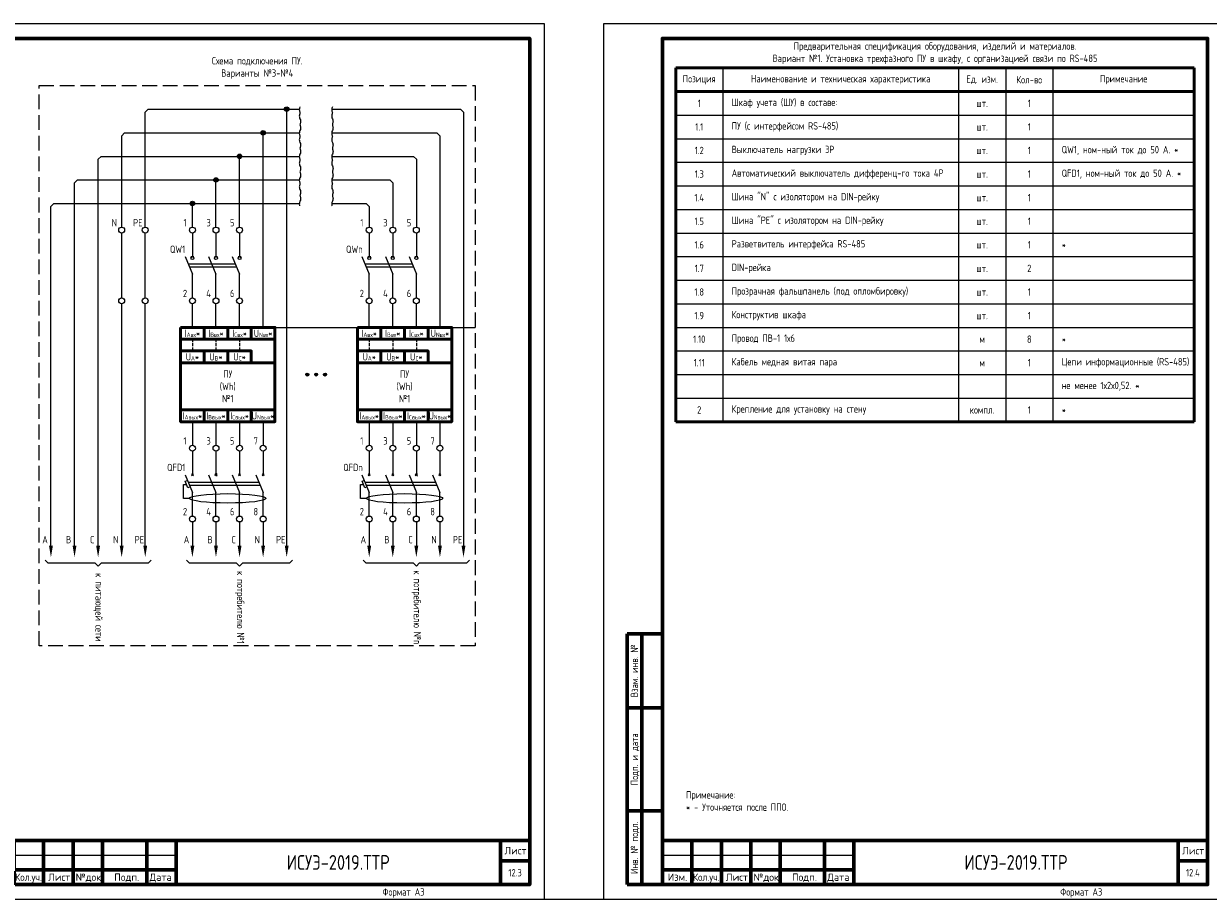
# Model space of a CAD drawing. Header units: millimetres. Extents: x -110 to 4101, y -10868 to 110.
# Tile 61 of 90: x 923 to 1325, y -3794 to -3497. Entities that reach past the tile are written whole.
import ezdxf
from ezdxf.enums import TextEntityAlignment as Align

# ---------------------------------------------------------------- set-up
doc = ezdxf.new("R2010")
doc.units = ezdxf.units.MM
doc.linetypes.add('GOST2.303 4', pattern=[7, 5, -2, 0])
doc.layers.add('01.Вспомогательный_слой', color=1, linetype='Continuous', plot=False)
doc.layers.add('Формат', color=7, linetype='Continuous', lineweight=25)
doc.layers.add('Формат @ 1', color=7, linetype='Continuous', lineweight=25)
doc.styles.add('Формат', font='isocpeur.ttf')
doc.styles.add('ЭП', font='GOST.TTF')

# ---------------------------------------------------------------- blocks, each defined once
blk = doc.blocks.new('*U77')
at = {"layer": 'Формат', "color": 7, "linetype": 'Continuous', "lineweight": 60}
for p, q in [((8, 85), (20, 85)), ((8, 85), (8, 0)), ((13, 85), (13, 0)), ((8, 60), (20, 60)), ((8, 25), (20, 25)), ((20, 15), (205, 15)), ((20, 15), (20, 0)), ((30, 15), (30, 0)), ((40, 15), (40, 0)), ((50, 15), (50, 0)), ((60, 15), (60, 0)), ((75, 15), (75, 0)), ((85, 15), (85, 0)), ((195, 15), (195, 0)), ((20, 5), (85, 5)), ((195, 8), (205, 8)), ((8, 0), (20, 0))]:
    blk.add_line(p, q, dxfattribs=at)
at = {"layer": 'Формат', "color": 7, "linetype": 'Continuous', "lineweight": 25}
blk.add_line((20, 10), (85, 10), dxfattribs=at)
blk.add_lwpolyline([(0, -5), (210, -5), (210, 292), (0, 292)], close=True, dxfattribs=at)
at = {"layer": 'Формат', "color": 7, "linetype": 'Continuous', "lineweight": 60}
blk.add_lwpolyline([(20, 0), (205, 0), (205, 287), (20, 287)], close=True, dxfattribs=at)
at = {"layer": 'Формат', "color": 7, "linetype": 'Continuous', "lineweight": 25, "style": 'ЭП'}
for s, p in [('Взам. инв. №', (10.5, 72.5)), ('Подп. и дата', (10.5, 42.5)), ('Инв. № подл.', (10.5, 12.5))]:
    blk.add_text(s, height=2.5, rotation=90, dxfattribs=at).set_placement(p, align=Align.MIDDLE_CENTER)
at = {"layer": 'Формат', "color": 7, "linetype": 'Continuous', "lineweight": 25, "style": 'Формат'}
for s, p in [('Лист', (196.38, 10.25)), ('Изм.', (21.81, 1.25)), ('Лист', (41.54, 1.25)), ('№док.', (50.89, 1.25)), ('Подп.', (63.99, 1.25)), ('Дата', (75.95, 1.25))]:
    blk.add_text(s, height=2.5, dxfattribs=at).set_placement(p)
at = {"layer": 'Формат', "color": 7, "linetype": 'Continuous', "lineweight": 25, "style": 'Формат', "width": 0.9}
blk.add_text('Кол.уч.', height=2.5, dxfattribs=at).set_placement((30.38, 1.25))
at = {"layer": 'Формат', "color": 7, "linetype": 'Continuous', "lineweight": 25, "style": 'ЭП', "flags": 8}
blk.add_attdef('N_ИНВ', text='', height=2.5, rotation=90, dxfattribs=at).set_placement((16.5, 12.5), align=Align.MIDDLE_CENTER)
for tag, p in [('изм.№', (21, 7.5)), ('изм.уч.', (31, 7.5)), ('изм.лист', (41, 7.5)), ('изм.№_док.', (50.5, 7.5)), ('изм_дата', (76, 7.5)), ('ФОРМ.ЛИСТА', (155, -2.5))]:
    blk.add_attdef(tag, text='', height=2.5, dxfattribs=at).set_placement(p, align=Align.MIDDLE_LEFT)
for tag, height, p in [('ОБОЗНАЧЕНИЕ', 5, (140, 7.5)), ('Лист', 2.5, (200, 4))]:
    blk.add_attdef(tag, text='', height=height, dxfattribs=at).set_placement(p, align=Align.MIDDLE_CENTER)
blk = doc.blocks.new('*T118')
at = {"color": 0, "linetype": 'ByBlock', "lineweight": 50, "ltscale": 0.2, "transparency": 16777216}
for p, q in [((0, 0), (176, 0)), ((0, 0), (0, -120)), ((176, 0), (176, -120)), ((0, -8), (176, -8)), ((0, -120), (176, -120))]:
    blk.add_line(p, q, dxfattribs=at)
at = {"color": 0, "linetype": 'ByBlock', "ltscale": 0.2, "transparency": 16777216}
for p, q in [((16, 0), (16, -120)), ((96, 0), (96, -120)), ((112, 0), (112, -120)), ((128, 0), (128, -120)), ((0, -16), (176, -16)), ((0, -24), (176, -24)), ((0, -32), (176, -32)), ((0, -40), (176, -40)), ((0, -48), (176, -48)), ((0, -56), (176, -56)), ((0, -64), (176, -64)), ((0, -72), (112, -72)), ((0, -80), (128, -80)), ((0, -88), (176, -88)), ((0, -96), (176, -96)), ((0, -104), (16, -104)), ((0, -112), (16, -112))]:
    blk.add_line(p, q, dxfattribs=at)
at = {"color": 0, "linetype": 'ByBlock', "lineweight": -2, "ltscale": 0.2, "transparency": 16777216}
for p, q in [((112, -72), (176, -72)), ((128, -80), (176, -80)), ((16, -104), (176, -104)), ((16, -112), (176, -112))]:
    blk.add_line(p, q, dxfattribs=at)
at = {"color": 0, "ltscale": 0.2, "transparency": 16777216, "char_height": 2.5, "style": 'ЭП'}
for s, insert, width, attachment_point in [('{\\fGOST type A|b1|i0|c204|p34;Позиция}', (8, -4), 10, 5), ('{\\fGOST type A|b1|i0|c204|p34;Наименование и техническая характеристика}', (56, -4), 74, 5), ('{\\fGOST type A|b1|i0|c204|p34;Ед. изм.}', (104, -4), 10, 5), ('{\\fGOST type A|b1|i0|c204|p34;Кол-во}', (120, -4), 10, 5), ('{\\fGOST type A|b1|i0|c204|p34;Примечание}', (152, -4), 42, 5), ('1', (8, -12), 10, 5), ('Шкаф учета (ШУ) в составе:', (19, -12), 74, 4), ('шт.', (104, -12), 10, 5), ('1', (120, -12), 10, 5), ('1.1', (8, -20), 10, 5), ('ПУ (с интерфейсом RS-485)', (19, -20), 74, 4), ('шт.', (104, -20), 10, 5), ('1', (120, -20), 10, 5), ('QW1, ном-ный ток до 50 А. *', (131, -28), 42, 4), ('1.2', (8, -28), 10, 5), ('Выключатель нагрузки 3P', (19, -28), 74, 4), ('шт.', (104, -28), 10, 5), ('1', (120, -28), 10, 5), ('Автоматический выключатель дифференц-го тока 4P', (19, -36), 74, 4), ('QFD1, ном-ный ток до 50 А. *', (131, -36), 42, 4), ('1.3', (8, -36), 10, 5), ('шт.', (104, -36), 10, 5), ('1', (120, -36), 10, 5), ('1.4', (8, -44), 10, 5), ('Шина "N" с изолятором на DIN-рейку', (19, -44), 74, 4), ('шт.', (104, -44), 10, 5), ('1', (120, -44), 10, 5), ('1.5', (8, -52), 10, 5), ('Шина "PE" с изолятором на DIN-рейку', (19, -52), 74, 4), ('шт.', (104, -52), 10, 5), ('1', (120, -52), 10, 5), ('1.6', (8, -60), 10, 5), ('Разветвитель интерфейса RS-485', (19, -60), 74, 4), ('шт.', (104, -60), 10, 5), ('1', (120, -60), 10, 5), ('*', (131, -60), 42, 4), ('1.7', (8, -68), 10, 5), ('DIN-рейка', (19, -68), 74, 4), ('шт.', (104, -68), 10, 5), ('2', (120, -68), 10, 5), ('Прозрачная фальшпанель (под опломбировку)', (19, -76), 74, 4), ('1.8', (8, -76), 10, 5), ('шт.', (104, -76), 10, 5), ('1', (120, -76), 10, 5), ('1.9', (8, -84), 10, 5), ('Конструктив шкафа', (19, -84), 74, 4), ('шт.', (104, -84), 10, 5), ('1', (120, -84), 10, 5), ('1.10', (8, -92), 10, 5), ('Провод ПВ-1 1х6', (19, -92), 74, 4), ('м', (104, -92), 10, 5), ('8', (120, -92), 10, 5), ('*', (131, -92), 42, 4), ('Цепи информационные (RS-485)', (131, -100), 42, 4), ('1.11', (8, -100), 10, 5), ('Кабель медная витая пара', (19, -100), 74, 4), ('м', (104, -100), 10, 5), ('1', (120, -100), 10, 5), ('не менее 1х2х0,52. *', (131, -108), 42, 4), ('2', (8, -116), 10, 5), ('Крепление для установку на стену', (19, -116), 74, 4), ('компл.', (104, -116), 10, 5), ('1', (120, -116), 10, 5), ('*', (131, -116), 42, 4)]:
    blk.add_mtext(s, dxfattribs=dict(at, insert=insert, width=width, attachment_point=attachment_point))

msp = doc.modelspace()

# ---------------------------------------------------------------- hatches: boundary and pattern name
h = msp.add_hatch(color=256)
h.dxf.hatch_style = 1
edge = h.paths.add_edge_path()
edge.add_arc((1012.5, -3526), 0.75, 0, 360)
h = msp.add_hatch(color=256)
h.dxf.hatch_style = 1
edge = h.paths.add_edge_path()
edge.add_arc((1004.5, -3534), 0.75, 0, 360)
h = msp.add_hatch(color=256)
h.dxf.hatch_style = 1
edge = h.paths.add_edge_path()
edge.add_arc((996.5, -3542), 0.75, 0, 360)
h = msp.add_hatch(color=256)
h.dxf.hatch_style = 1
edge = h.paths.add_edge_path()
edge.add_arc((988.5, -3550), 0.75, 0, 360)
h = msp.add_hatch(color=256)
h.dxf.hatch_style = 1
edge = h.paths.add_edge_path()
edge.add_arc((980.5, -3558), 0.75, 0, 360)
at = {"ltscale": 0.2}
h = msp.add_hatch(color=256, dxfattribs=at)
h.dxf.hatch_style = 1
edge = h.paths.add_edge_path()
edge.add_arc((1019.5, -3616), 0.5, 0, 360)
h = msp.add_hatch(color=256, dxfattribs=at)
h.dxf.hatch_style = 1
edge = h.paths.add_edge_path()
edge.add_arc((1022.5, -3616), 0.5, 0, 360)
h = msp.add_hatch(color=256, dxfattribs=at)
h.dxf.hatch_style = 1
edge = h.paths.add_edge_path()
edge.add_arc((1025.5, -3616), 0.5, 0, 360)

# ---------------------------------------------------------------- linework, layer by layer
for p, q in [((947.5, -3680), (948.5, -3681)), ((949.5, -3680), (948.5, -3681)), ((995.5, -3680), (996.5, -3681)), ((997.5, -3680), (996.5, -3681)), ((1055.5, -3680), (1056.5, -3681)), ((1057.5, -3680), (1056.5, -3681))]:
    msp.add_line(p, q)
for points in [[(1017, -3525.25), (1016.856, -3525.603), (1016.789, -3525.914), (1016.78, -3526.19), (1016.812, -3526.437), (1016.868, -3526.661), (1016.93, -3526.867), (1016.979, -3527.062), (1017, -3527.25), (1016.979, -3527.438), (1016.93, -3527.633), (1016.868, -3527.839), (1016.812, -3528.062), (1016.78, -3528.31), (1016.789, -3528.586), (1016.856, -3528.897), (1017, -3529.25)], [(1028, -3525.25), (1027.856, -3525.603), (1027.789, -3525.914), (1027.78, -3526.19), (1027.812, -3526.437), (1027.868, -3526.661), (1027.93, -3526.867), (1027.979, -3527.062), (1028, -3527.25), (1027.979, -3527.438), (1027.93, -3527.633), (1027.868, -3527.839), (1027.812, -3528.062), (1027.78, -3528.31), (1027.789, -3528.586), (1027.856, -3528.897), (1028, -3529.25)], [(964.5, -3566), (964.5, -3527), (965.5, -3526), (1016.786, -3526)], [(1012.5, -3674), (1012.5, -3526)], [(1017, -3529.25), (1017.144, -3529.603), (1017.211, -3529.914), (1017.22, -3530.19), (1017.187, -3530.437), (1017.132, -3530.661), (1017.07, -3530.867), (1017.021, -3531.062), (1017, -3531.25), (1017.021, -3531.438), (1017.07, -3531.633), (1017.132, -3531.839), (1017.187, -3532.062), (1017.22, -3532.31), (1017.211, -3532.586), (1017.144, -3532.897), (1017, -3533.25)], [(1027.786, -3526), (1071.5, -3526), (1072.5, -3527), (1072.5, -3674)], [(1028, -3529.25), (1028.144, -3529.603), (1028.211, -3529.914), (1028.22, -3530.19), (1028.187, -3530.437), (1028.132, -3530.661), (1028.07, -3530.867), (1028.021, -3531.062), (1028, -3531.25), (1028.021, -3531.438), (1028.07, -3531.633), (1028.132, -3531.839), (1028.187, -3532.062), (1028.22, -3532.31), (1028.211, -3532.586), (1028.144, -3532.897), (1028, -3533.25)], [(1017, -3533.25), (1016.856, -3533.603), (1016.789, -3533.914), (1016.78, -3534.19), (1016.812, -3534.437), (1016.868, -3534.661), (1016.93, -3534.867), (1016.979, -3535.062), (1017, -3535.25), (1016.979, -3535.438), (1016.93, -3535.633), (1016.868, -3535.839), (1016.812, -3536.062), (1016.78, -3536.31), (1016.789, -3536.586), (1016.856, -3536.897), (1017, -3537.25)], [(1028, -3533.25), (1027.856, -3533.603), (1027.789, -3533.914), (1027.78, -3534.19), (1027.812, -3534.437), (1027.868, -3534.661), (1027.93, -3534.867), (1027.979, -3535.062), (1028, -3535.25), (1027.979, -3535.438), (1027.93, -3535.633), (1027.868, -3535.839), (1027.812, -3536.062), (1027.78, -3536.31), (1027.789, -3536.586), (1027.856, -3536.897), (1028, -3537.25)], [(956.5, -3566), (956.5, -3535), (957.5, -3534), (1016.786, -3534)], [(1004.5, -3600), (1004.5, -3534)], [(1017, -3537.25), (1017.144, -3537.603), (1017.211, -3537.914), (1017.22, -3538.19), (1017.187, -3538.437), (1017.132, -3538.661), (1017.07, -3538.867), (1017.021, -3539.062), (1017, -3539.25), (1017.021, -3539.438), (1017.07, -3539.633), (1017.132, -3539.839), (1017.187, -3540.062), (1017.22, -3540.31), (1017.211, -3540.586), (1017.144, -3540.897), (1017, -3541.25)], [(1027.786, -3534), (1063.5, -3534), (1064.5, -3535), (1064.5, -3600)], [(1028, -3537.25), (1028.144, -3537.603), (1028.211, -3537.914), (1028.22, -3538.19), (1028.187, -3538.437), (1028.132, -3538.661), (1028.07, -3538.867), (1028.021, -3539.062), (1028, -3539.25), (1028.021, -3539.438), (1028.07, -3539.633), (1028.132, -3539.839), (1028.187, -3540.062), (1028.22, -3540.31), (1028.211, -3540.586), (1028.144, -3540.897), (1028, -3541.25)], [(1017, -3541.25), (1016.856, -3541.603), (1016.789, -3541.914), (1016.78, -3542.19), (1016.812, -3542.437), (1016.868, -3542.661), (1016.93, -3542.867), (1016.979, -3543.062), (1017, -3543.25), (1016.979, -3543.438), (1016.93, -3543.633), (1016.868, -3543.839), (1016.812, -3544.062), (1016.78, -3544.31), (1016.789, -3544.586), (1016.856, -3544.897), (1017, -3545.25)], [(1028, -3541.25), (1027.856, -3541.603), (1027.789, -3541.914), (1027.78, -3542.19), (1027.812, -3542.437), (1027.868, -3542.661), (1027.93, -3542.867), (1027.979, -3543.062), (1028, -3543.25), (1027.979, -3543.438), (1027.93, -3543.633), (1027.868, -3543.839), (1027.812, -3544.062), (1027.78, -3544.31), (1027.789, -3544.586), (1027.856, -3544.897), (1028, -3545.25)], [(948.5, -3674), (948.5, -3543), (949.5, -3542), (1016.786, -3542)], [(996.5, -3566), (996.5, -3542)], [(1017, -3545.25), (1017.144, -3545.603), (1017.211, -3545.914), (1017.22, -3546.19), (1017.187, -3546.437), (1017.132, -3546.661), (1017.07, -3546.867), (1017.021, -3547.062), (1017, -3547.25), (1017.021, -3547.438), (1017.07, -3547.633), (1017.132, -3547.839), (1017.187, -3548.062), (1017.22, -3548.31), (1017.211, -3548.586), (1017.144, -3548.897), (1017, -3549.25)], [(1027.786, -3542), (1055.5, -3542), (1056.5, -3543), (1056.5, -3566)], [(1028, -3545.25), (1028.144, -3545.603), (1028.211, -3545.914), (1028.22, -3546.19), (1028.187, -3546.437), (1028.132, -3546.661), (1028.07, -3546.867), (1028.021, -3547.062), (1028, -3547.25), (1028.021, -3547.438), (1028.07, -3547.633), (1028.132, -3547.839), (1028.187, -3548.062), (1028.22, -3548.31), (1028.211, -3548.586), (1028.144, -3548.897), (1028, -3549.25)], [(1017, -3549.25), (1016.856, -3549.603), (1016.789, -3549.914), (1016.78, -3550.19), (1016.812, -3550.437), (1016.868, -3550.661), (1016.93, -3550.867), (1016.979, -3551.062), (1017, -3551.25), (1016.979, -3551.438), (1016.93, -3551.633), (1016.868, -3551.839), (1016.812, -3552.062), (1016.78, -3552.31), (1016.789, -3552.586), (1016.856, -3552.897), (1017, -3553.25)], [(1028, -3549.25), (1027.856, -3549.603), (1027.789, -3549.914), (1027.78, -3550.19), (1027.812, -3550.437), (1027.868, -3550.661), (1027.93, -3550.867), (1027.979, -3551.062), (1028, -3551.25), (1027.979, -3551.438), (1027.93, -3551.633), (1027.868, -3551.839), (1027.812, -3552.062), (1027.78, -3552.31), (1027.789, -3552.586), (1027.856, -3552.897), (1028, -3553.25)], [(940.5, -3674), (940.5, -3551), (941.5, -3550), (1016.786, -3550)], [(988.5, -3566), (988.5, -3550)], [(1017, -3553.25), (1017.144, -3553.603), (1017.211, -3553.914), (1017.22, -3554.19), (1017.187, -3554.437), (1017.132, -3554.661), (1017.07, -3554.867), (1017.021, -3555.062), (1017, -3555.25), (1017.021, -3555.438), (1017.07, -3555.633), (1017.132, -3555.839), (1017.187, -3556.062), (1017.22, -3556.31), (1017.211, -3556.586), (1017.144, -3556.897), (1017, -3557.25)], [(1027.786, -3550), (1047.5, -3550), (1048.5, -3551), (1048.5, -3566)], [(1028, -3553.25), (1028.144, -3553.603), (1028.211, -3553.914), (1028.22, -3554.19), (1028.187, -3554.437), (1028.132, -3554.661), (1028.07, -3554.867), (1028.021, -3555.062), (1028, -3555.25), (1028.021, -3555.438), (1028.07, -3555.633), (1028.132, -3555.839), (1028.187, -3556.062), (1028.22, -3556.31), (1028.211, -3556.586), (1028.144, -3556.897), (1028, -3557.25)], [(1017, -3557.25), (1016.856, -3557.603), (1016.789, -3557.914), (1016.78, -3558.19), (1016.812, -3558.437), (1016.868, -3558.661), (1016.895, -3558.75)], [(1028, -3557.25), (1027.856, -3557.603), (1027.789, -3557.914), (1027.78, -3558.19), (1027.812, -3558.437), (1027.868, -3558.661), (1027.895, -3558.75)], [(932.5, -3674), (932.5, -3559), (933.5, -3558), (1016.786, -3558)], [(980.5, -3566), (980.5, -3558)], [(1027.786, -3558), (1039.5, -3558), (1040.5, -3559), (1040.5, -3566)], [(956.5, -3590), (956.5, -3568)], [(964.5, -3590), (964.5, -3568)], [(980, -3576), (981, -3576)], [(988, -3576), (989, -3576)], [(996, -3576), (997, -3576)], [(1040, -3576), (1041, -3576)], [(1048, -3576), (1049, -3576)], [(1056, -3576), (1057, -3576)], [(956.5, -3674), (956.5, -3592)], [(964.5, -3674), (964.5, -3592)], [(980.5, -3600), (980.5, -3592)], [(988.5, -3600), (988.5, -3592)], [(996.5, -3600), (996.5, -3592)], [(1040.5, -3600), (1040.5, -3592)], [(1048.5, -3600), (1048.5, -3592)], [(1056.5, -3600), (1056.5, -3592)], [(980.5, -3632), (980.5, -3640)], [(988.5, -3632), (988.5, -3640)], [(996.5, -3632), (996.5, -3640)], [(1004.5, -3632), (1004.5, -3640)], [(1040.5, -3632), (1040.5, -3640)], [(1048.5, -3632), (1048.5, -3640)], [(1056.5, -3632), (1056.5, -3640)], [(1064.5, -3632), (1064.5, -3640)], [(979.509, -3658), (977.518, -3658), (977.518, -3653.306), (978.518, -3653.306)], [(1039.509, -3658), (1037.518, -3658), (1037.518, -3653.306), (1038.518, -3653.306)], [(980.5, -3666), (980.5, -3674)], [(988.5, -3666), (988.5, -3674)], [(996.5, -3666), (996.5, -3674)], [(1004.5, -3666), (1004.5, -3674)], [(1040.5, -3666), (1040.5, -3674)], [(1048.5, -3666), (1048.5, -3674)], [(1056.5, -3666), (1056.5, -3674)], [(1064.5, -3666), (1064.5, -3674)]]:
    msp.add_lwpolyline(points, dxfattribs=at)
at = {"ltscale": 2}
for points in [[(980.5, -3568), (980.5, -3576)], [(988.5, -3568), (988.5, -3576)], [(996.5, -3568), (996.5, -3576)], [(1040.5, -3568), (1040.5, -3576)], [(1048.5, -3568), (1048.5, -3576)], [(1056.5, -3568), (1056.5, -3576)], [(978.015, -3576), (980.5, -3582)], [(986.015, -3576), (988.5, -3582)], [(994.015, -3576), (996.5, -3582)], [(1038.015, -3576), (1040.5, -3582)], [(1046.015, -3576), (1048.5, -3582)], [(1054.015, -3576), (1056.5, -3582)], [(979.05, -3578.5), (995.05, -3578.5)], [(979.464, -3579.5), (995.464, -3579.5)], [(1039.05, -3578.5), (1055.05, -3578.5)], [(1039.464, -3579.5), (1055.464, -3579.5)], [(980.5, -3590), (980.5, -3582)], [(988.5, -3590), (988.5, -3582)], [(996.5, -3590), (996.5, -3582)], [(1040.5, -3590), (1040.5, -3582)], [(1048.5, -3590), (1048.5, -3582)], [(1056.5, -3590), (1056.5, -3582)], [(980.5, -3642), (980.5, -3650)], [(988.5, -3642), (988.5, -3650)], [(996.5, -3642), (996.5, -3650)], [(1004.5, -3642), (1004.5, -3650)], [(1040.5, -3642), (1040.5, -3650)], [(1048.5, -3642), (1048.5, -3650)], [(1056.5, -3642), (1056.5, -3650)], [(1064.5, -3642), (1064.5, -3650)], [(978.015, -3650), (980.5, -3656)], [(986.015, -3650), (988.5, -3656)], [(994.015, -3650), (996.5, -3656)], [(1002.015, -3650), (1004.5, -3656)], [(1038.015, -3650), (1040.5, -3656)], [(1046.015, -3650), (1048.5, -3656)], [(1054.015, -3650), (1056.5, -3656)], [(1062.015, -3650), (1064.5, -3656)], [(979.05, -3652.5), (1003.05, -3652.5)], [(979.464, -3653.5), (1003.464, -3653.5)], [(1039.05, -3652.5), (1063.05, -3652.5)], [(1039.464, -3653.5), (1063.464, -3653.5)], [(980.5, -3664), (980.5, -3656)], [(988.5, -3664), (988.5, -3656)], [(996.5, -3664), (996.5, -3656)], [(1004.5, -3664), (1004.5, -3656)], [(1040.5, -3664), (1040.5, -3656)], [(1048.5, -3664), (1048.5, -3656)], [(1056.5, -3664), (1056.5, -3656)], [(1064.5, -3664), (1064.5, -3656)]]:
    msp.add_lwpolyline(points, dxfattribs=at)
at = {"lineweight": 50, "ltscale": 2}
for points in [[(976.5, -3600), (984.5, -3600), (984.5, -3604), (976.5, -3604)], [(976.5, -3600), (1008.5, -3600), (1008.5, -3632), (976.5, -3632)], [(984.5, -3600), (992.5, -3600), (992.5, -3604), (984.5, -3604)], [(992.5, -3600), (1000.5, -3600), (1000.5, -3604), (992.5, -3604)], [(1000.5, -3600), (1008.5, -3600), (1008.5, -3604), (1000.5, -3604)], [(1036.5, -3600), (1044.5, -3600), (1044.5, -3604), (1036.5, -3604)], [(1036.5, -3600), (1068.5, -3600), (1068.5, -3632), (1036.5, -3632)], [(1044.5, -3600), (1052.5, -3600), (1052.5, -3604), (1044.5, -3604)], [(1052.5, -3600), (1060.5, -3600), (1060.5, -3604), (1052.5, -3604)], [(1060.5, -3600), (1068.5, -3600), (1068.5, -3604), (1060.5, -3604)], [(976.5, -3608), (984.5, -3608), (984.5, -3612), (976.5, -3612)], [(984.5, -3608), (992.5, -3608), (992.5, -3612), (984.5, -3612)], [(992.5, -3608), (1000.5, -3608), (1000.5, -3612), (992.5, -3612)], [(1036.5, -3608), (1044.5, -3608), (1044.5, -3612), (1036.5, -3612)], [(1044.5, -3608), (1052.5, -3608), (1052.5, -3612), (1044.5, -3612)], [(1052.5, -3608), (1060.5, -3608), (1060.5, -3612), (1052.5, -3612)], [(976.5, -3612), (1008.5, -3612), (1008.5, -3628), (976.5, -3628)], [(1036.5, -3612), (1068.5, -3612), (1068.5, -3628), (1036.5, -3628)], [(976.5, -3628), (984.5, -3628), (984.5, -3632), (976.5, -3632)], [(984.5, -3628), (992.5, -3628), (992.5, -3632), (984.5, -3632)], [(992.5, -3628), (1000.5, -3628), (1000.5, -3632), (992.5, -3632)], [(1000.5, -3628), (1008.5, -3628), (1008.5, -3632), (1000.5, -3632)], [(1036.5, -3628), (1044.5, -3628), (1044.5, -3632), (1036.5, -3632)], [(1044.5, -3628), (1052.5, -3628), (1052.5, -3632), (1044.5, -3632)], [(1052.5, -3628), (1060.5, -3628), (1060.5, -3632), (1052.5, -3632)], [(1060.5, -3628), (1068.5, -3628), (1068.5, -3632), (1060.5, -3632)]]:
    msp.add_lwpolyline(points, close=True, dxfattribs=at)
at = {"linetype": 'GOST2.303 4', "ltscale": 0.2}
for points in [[(980.5, -3604), (980.5, -3608)], [(988.5, -3604), (988.5, -3608)], [(996.5, -3604), (996.5, -3608)], [(1040.5, -3604), (1040.5, -3608)], [(1048.5, -3604), (1048.5, -3608)], [(1056.5, -3604), (1056.5, -3608)]]:
    msp.add_lwpolyline(points, dxfattribs=at)
for points in [[(980.146, -3649.646), (980.854, -3650.354)], [(980.854, -3649.646), (980.146, -3650.354)], [(988.146, -3649.646), (988.854, -3650.354)], [(988.854, -3649.646), (988.146, -3650.354)], [(996.146, -3649.646), (996.854, -3650.354)], [(996.854, -3649.646), (996.146, -3650.354)], [(1004.146, -3649.646), (1004.854, -3650.354)], [(1004.854, -3649.646), (1004.146, -3650.354)], [(1040.146, -3649.646), (1040.854, -3650.354)], [(1040.854, -3649.646), (1040.146, -3650.354)], [(1048.146, -3649.646), (1048.854, -3650.354)], [(1048.854, -3649.646), (1048.146, -3650.354)], [(1056.146, -3649.646), (1056.854, -3650.354)], [(1056.854, -3649.646), (1056.146, -3650.354)], [(1064.146, -3649.646), (1064.854, -3650.354)], [(1064.854, -3649.646), (1064.146, -3650.354)], [(947.5, -3680), (931.5, -3680), (930.5, -3679)], [(966.5, -3679), (965.5, -3680), (949.5, -3680)], [(995.5, -3680), (979.5, -3680), (978.5, -3679)], [(1014.5, -3679), (1013.5, -3680), (997.5, -3680)], [(1055.5, -3680), (1039.5, -3680), (1038.5, -3679)], [(1074.5, -3679), (1073.5, -3680), (1057.5, -3680)]]:
    msp.add_lwpolyline(points)
at = {"ltscale": 2}
for points in [[(978.798, -3651.891), (979.717, -3654.109), (978.977, -3654.415), (978.059, -3652.197)], [(1038.798, -3651.891), (1039.717, -3654.109), (1038.977, -3654.415), (1038.059, -3652.197)]]:
    msp.add_lwpolyline(points, close=True, dxfattribs=at)
for centre, radius in [((1012.5, -3526), 0.75), ((1004.5, -3534), 0.75), ((996.5, -3542), 0.75), ((988.5, -3550), 0.75), ((980.5, -3558), 0.75), ((956.5, -3567), 1), ((964.5, -3567), 1), ((980.5, -3567), 1), ((988.5, -3567), 1), ((996.5, -3567), 1), ((1040.5, -3567), 1), ((1048.5, -3567), 1), ((1056.5, -3567), 1), ((956.5, -3591), 1), ((964.5, -3591), 1), ((980.5, -3591), 1), ((988.5, -3591), 1), ((996.5, -3591), 1), ((1040.5, -3591), 1), ((1048.5, -3591), 1), ((1056.5, -3591), 1), ((980.5, -3641), 1), ((988.5, -3641), 1), ((996.5, -3641), 1), ((1004.5, -3641), 1), ((1040.5, -3641), 1), ((1048.5, -3641), 1), ((1056.5, -3641), 1), ((1064.5, -3641), 1), ((980.5, -3665), 1), ((988.5, -3665), 1), ((996.5, -3665), 1), ((1004.5, -3665), 1), ((1040.5, -3665), 1), ((1048.5, -3665), 1), ((1056.5, -3665), 1), ((1064.5, -3665), 1)]:
    msp.add_circle(centre, radius, dxfattribs=at)
at = {"ltscale": 0.2}
for centre in [(980.5, -3576.5), (988.5, -3576.5), (996.5, -3576.5), (1040.5, -3576.5), (1048.5, -3576.5), (1056.5, -3576.5), (1019.5, -3616), (1022.5, -3616), (1025.5, -3616)]:
    msp.add_circle(centre, 0.5, dxfattribs=at)
for centre in [(992.5, -3658), (1052.5, -3658)]:
    msp.add_ellipse(centre, major_axis=(-12.991, 0), ratio=0.1231634, dxfattribs=at)
for points in [[(933.167, -3674), (931.833, -3674), (932.5, -3678)], [(941.167, -3674), (939.833, -3674), (940.5, -3678)], [(949.167, -3674), (947.833, -3674), (948.5, -3678)], [(957.167, -3674), (955.833, -3674), (956.5, -3678)], [(965.167, -3674), (963.833, -3674), (964.5, -3678)], [(981.167, -3674), (979.833, -3674), (980.5, -3678)], [(989.167, -3674), (987.833, -3674), (988.5, -3678)], [(997.167, -3674), (995.833, -3674), (996.5, -3678)], [(1005.167, -3674), (1003.833, -3674), (1004.5, -3678)], [(1013.167, -3674), (1011.833, -3674), (1012.5, -3678)], [(1041.167, -3674), (1039.833, -3674), (1040.5, -3678)], [(1049.167, -3674), (1047.833, -3674), (1048.5, -3678)], [(1057.167, -3674), (1055.833, -3674), (1056.5, -3678)], [(1065.167, -3674), (1063.833, -3674), (1064.5, -3678)], [(1073.167, -3674), (1071.833, -3674), (1072.5, -3678)]]:
    msp.add_solid(points)
at = {"layer": '01.Вспомогательный_слой', "linetype": 'GOST2.303 4'}
msp.add_lwpolyline([(928.5, -3518), (1076.5, -3518), (1076.5, -3708), (928.5, -3708)], close=True, dxfattribs=at)
at = {"layer": '01.Вспомогательный_слой', "ltscale": 0.2}
for points in [[(1008.5, -3600), (1036.5, -3600)], [(1068.5, -3600), (1076.5, -3600)]]:
    msp.add_lwpolyline(points, dxfattribs=at)
at = {"layer": '01.Вспомогательный_слой'}
msp.add_lwpolyline([(1100, -3794), (1120, -3794)], dxfattribs=at)

# ---------------------------------------------------------------- block references
msp.add_blockref('*T118', (1144.5, -3512))
at = {"layer": 'Формат @ 1', "color": 0, "ltscale": 0.7}
msp.add_blockref('*U77', (890, -3789), dxfattribs=at).add_auto_attribs({'ОБОЗНАЧЕНИЕ': 'ИСУЭ-2019.ТТР', 'Лист': '12.3', 'ФОРМ.ЛИСТА': 'Формат А3'})
at = {"layer": 'Формат @ 1', "ltscale": 0.7}
msp.add_blockref('*U77', (1120, -3789), dxfattribs=at).add_auto_attribs({'ОБОЗНАЧЕНИЕ': 'ИСУЭ-2019.ТТР', 'Лист': '12.4', 'ФОРМ.ЛИСТА': 'Формат А3'})

# ---------------------------------------------------------------- texts
at = {"char_height": 2.5, "style": 'ЭП'}
for s, insert, width, attachment_point in [('Предварительная спецификация оборудования, изделий и материалов.\\PВариант №1. Установка трехфазного ПУ в шкафу, с организацией связи по RS-485', (1232.5, -3507), 176, 5), ('Схема подключения ПУ.^JВарианты №3-№4', (1002.5, -3512), 148, 5), ('N', (954, -3564.5), 5, 5), ('PE', (962, -3564.5), 5, 5), ('1', (978, -3564.5), 5, 5), ('3', (986, -3564.5), 5, 5), ('5', (994, -3564.5), 5, 5), ('1', (1038, -3564.5), 5, 5), ('3', (1046, -3564.5), 5, 5), ('5', (1054, -3564.5), 5, 5), ('QW1', (975.472, -3573.5), 10, 5), ('QWn', (1035.472, -3573.5), 10, 5), ('2', (978, -3588.5), 5, 5), ('4', (986, -3588.5), 5, 5), ('6', (994, -3588.5), 5, 5), ('2', (1038, -3588.5), 5, 5), ('4', (1046, -3588.5), 5, 5), ('6', (1054, -3588.5), 5, 5), ('I{\\H0.6x;Aвх}*', (980.5, -3602), 8, 5), ('I{\\H0.6x;Bвх}*', (988.5, -3602), 8, 5), ('I{\\H0.6x;Cвх}*', (996.5, -3602), 8, 5), ('U{\\H0.6x;Nвх}*', (1004.5, -3602), 8, 5), ('I{\\H0.6x;Aвх}*', (1040.5, -3602), 8, 5), ('I{\\H0.6x;Bвх}*', (1048.5, -3602), 8, 5), ('I{\\H0.6x;Cвх}*', (1056.5, -3602), 8, 5), ('U{\\H0.6x;Nвх}*', (1064.5, -3602), 8, 5), ('U{\\H0.6x;A}*', (980.5, -3610), 8, 5), ('U{\\H0.6x;B}*', (988.5, -3610), 8, 5), ('U{\\H0.6x;C}*', (996.5, -3610), 8, 5), ('U{\\H0.6x;A}*', (1040.5, -3610), 8, 5), ('U{\\H0.6x;B}*', (1048.5, -3610), 8, 5), ('U{\\H0.6x;C}*', (1056.5, -3610), 8, 5), ('ПУ \\P(Wh)\\P№1', (992.5, -3620), 32, 5), ('ПУ \\P(Wh)\\P№1', (1052.5, -3620), 32, 5), ('I{\\H0.6x;Aвых\\H1.6667x;*}', (980.5, -3630), 8, 5), ('I{\\H0.6x;Bвых\\H1.6667x;*}', (988.5, -3630), 8, 5), ('I{\\H0.6x;Cвых\\H1.6667x;*}', (996.5, -3630), 8, 5), ('U{\\H0.6x;Nвых}*', (1004.5, -3630), 8, 5), ('I{\\H0.6x;Aвых\\H1.6667x;*}', (1040.5, -3630), 8, 5), ('I{\\H0.6x;Bвых\\H1.6667x;*}', (1048.5, -3630), 8, 5), ('I{\\H0.6x;Cвых\\H1.6667x;*}', (1056.5, -3630), 8, 5), ('U{\\H0.6x;Nвых}*', (1064.5, -3630), 8, 5), ('1', (978, -3638.5), 5, 5), ('3', (986, -3638.5), 5, 5), ('5', (994, -3638.5), 5, 5), ('7', (1002, -3638.5), 5, 5), ('1', (1038, -3638.5), 5, 5), ('3', (1046, -3638.5), 5, 5), ('5', (1054, -3638.5), 5, 5), ('7', (1062, -3638.5), 5, 5), ('QFD1', (975, -3647.518), 10, 5), ('QFDn', (1035, -3647.518), 10, 5), ('2', (978, -3662.5), 5, 5), ('4', (986, -3662.5), 5, 5), ('6', (994, -3662.5), 5, 5), ('8', (1002, -3662.5), 5, 5), ('2', (1038, -3662.5), 5, 5), ('4', (1046, -3662.5), 5, 5), ('6', (1054, -3662.5), 5, 5), ('8', (1062, -3662.5), 5, 5), ('\\A1;A', (930.5, -3672), 4, 5), ('\\A1;B', (938.5, -3672), 4, 5), ('\\A1;C', (946.5, -3672), 4, 5), ('\\A1;N', (954.5, -3672), 4, 5), ('PE', (962.5, -3672), 4, 5), ('\\A1;A', (978.5, -3672), 4, 5), ('\\A1;B', (986.5, -3672), 4, 5), ('\\A1;C', (994.5, -3672), 4, 5), ('\\A1;N', (1002.5, -3672), 4, 5), ('PE', (1010.5, -3672), 4, 5), ('\\A1;A', (1038.5, -3672), 4, 5), ('\\A1;B', (1046.5, -3672), 4, 5), ('\\A1;C', (1054.5, -3672), 4, 5), ('\\A1;N', (1062.5, -3672), 4, 5), ('PE', (1070.5, -3672), 4, 5), ('Примечание:\\P* - Уточняется после ППО.', (1148, -3764), 169, 7)]:
    msp.add_mtext(s, dxfattribs=dict(at, insert=insert, width=width, attachment_point=attachment_point))
at = {"char_height": 2.5, "width": 25.5, "attachment_point": 5, "rotation": 270, "style": 'ЭП'}
for s, insert in [('к питающей сети', (948.5, -3695)), ('к потребителю №1', (996.5, -3695)), ('к потребителю №n', (1056.5, -3695))]:
    msp.add_mtext(s, dxfattribs=dict(at, insert=insert))

doc.saveas('drawing.dxf')
